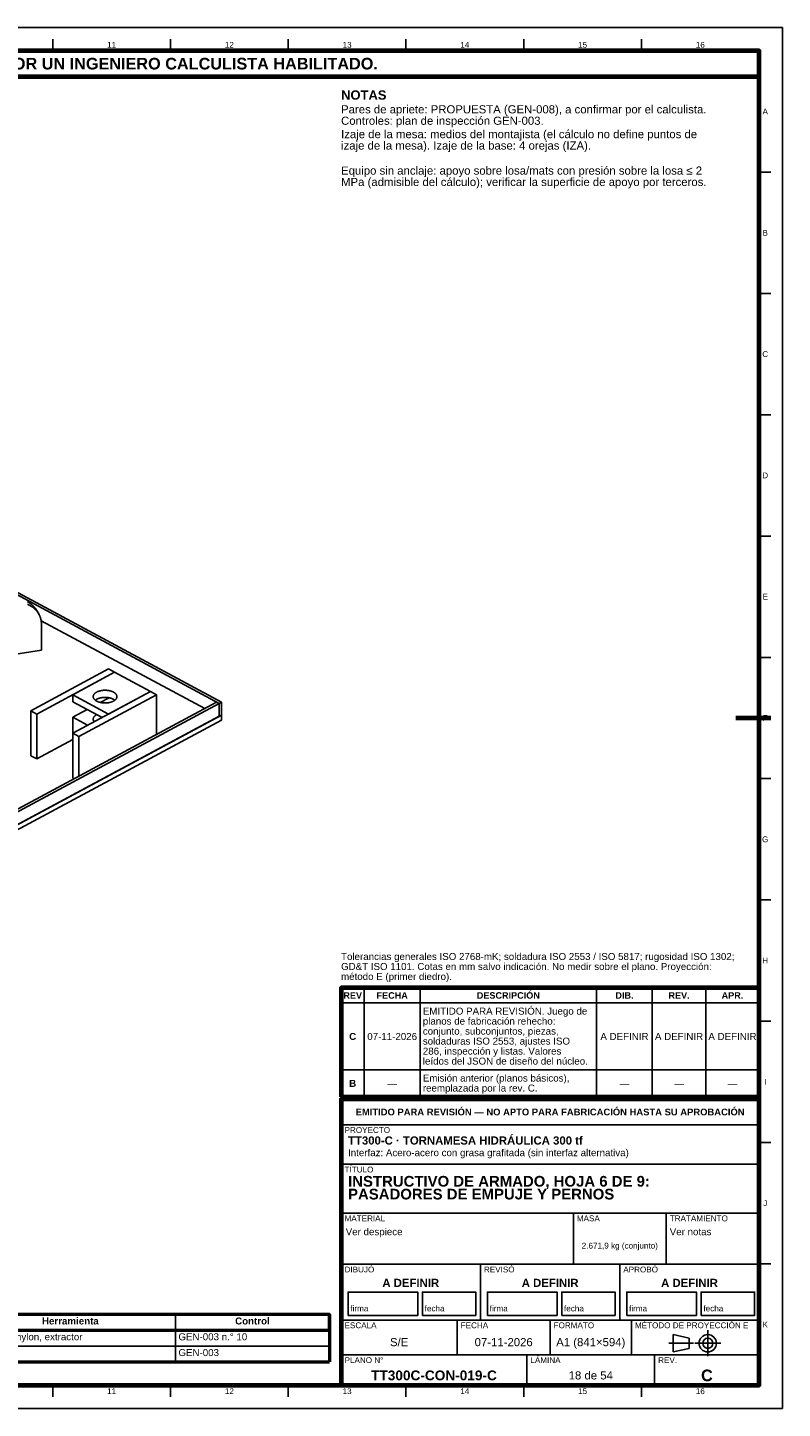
# Model space of a CAD drawing. Header units: millimetres. Extents: x 0 to 841, y 0 to 594.
# Tile 50 of 50: x 516 to 841, y 0 to 594. Entities that reach past the tile are written whole.
import ezdxf
from ezdxf.enums import TextEntityAlignment as Align

# ---------------------------------------------------------------- set-up
doc = ezdxf.new("R2010")
doc.units = ezdxf.units.MM
doc.linetypes.add('EJE', pattern=[31, 20, -4, 3, -4])
for name, color, linetype, lineweight in [('EJE', 7, 'EJE', 25), ('FINA', 7, 'CONTINUOUS', 25), ('MARCO', 7, 'CONTINUOUS', 70), ('TXT', 7, 'CONTINUOUS', 25), ('VIS', 7, 'CONTINUOUS', 50)]:
    doc.layers.add(name, color=color, linetype=linetype, lineweight=lineweight)
doc.styles.add('STD', font='LiberationSans-Regular.ttf')
doc.styles.add('STDB', font='LiberationSans-Bold.ttf')

msp = doc.modelspace()

# ---------------------------------------------------------------- linework, layer by layer
at = {"layer": 'EJE'}
for p, q in [((808.88, 22.42), (808.88, 33.58)), ((792.14, 28), (802.68, 28)), ((803.3, 28), (814.46, 28))]:
    msp.add_line(p, q, dxfattribs=at)
at = {"layer": 'FINA'}
for p, q in [((526.88, 584), (526.88, 589)), ((577.56, 584), (577.56, 589)), ((628.25, 584), (628.25, 589)), ((678.94, 584), (678.94, 589)), ((729.62, 584), (729.62, 589)), ((780.31, 584), (780.31, 589)), ((831, 531.82), (836, 531.82)), ((831, 479.64), (836, 479.64)), ((831, 427.45), (836, 427.45)), ((831, 375.27), (836, 375.27)), ((831, 323.09), (836, 323.09)), ((831, 270.91), (836, 270.91)), ((831, 218.73), (836, 218.73)), ((661, 134), (661, 180.9)), ((685, 134), (685, 180.9)), ((761, 134), (761, 180.9)), ((785, 134), (785, 180.9)), ((808, 134), (808, 180.9)), ((651, 174.4), (831, 174.4)), ((831, 166.55), (836, 166.55)), ((651, 145.6), (831, 145.6)), ((651, 134), (831, 134)), ((651, 133), (831, 133)), ((651, 122), (831, 122)), ((831, 114.36), (836, 114.36)), ((651, 105), (831, 105)), ((651, 84), (831, 84)), ((751, 62), (751, 84)), ((791, 62), (791, 84)), ((651, 62), (831, 62)), ((711, 38), (711, 62)), ((771, 38), (771, 62)), ((831, 62.18), (836, 62.18)), ((579.68, 40.4), (579.68, 20)), ((651, 38), (831, 38)), ((701, 23), (701, 38)), ((741, 23), (741, 38)), ((776, 23), (776, 38)), ((25, 33.6), (646, 33.6)), ((25, 26.8), (646, 26.8)), ((651, 23), (831, 23)), ((731, 10), (731, 23)), ((786, 10), (786, 23)), ((526.88, 10), (526.88, 5)), ((577.56, 10), (577.56, 5)), ((628.25, 10), (628.25, 5)), ((678.94, 10), (678.94, 5)), ((729.62, 10), (729.62, 5)), ((780.31, 10), (780.31, 5))]:
    msp.add_line(p, q, dxfattribs=at)
for points in [[(0, 0), (841, 0), (841, 594), (0, 594)], [(654, 40), (684, 40), (684, 50), (654, 50)], [(686, 40), (709, 40), (709, 50), (686, 50)], [(714, 40), (744, 40), (744, 50), (714, 50)], [(746, 40), (769, 40), (769, 50), (746, 50)], [(774, 40), (804, 40), (804, 50), (774, 50)], [(806, 40), (829, 40), (829, 50), (806, 50)], [(794, 24.28), (800.82, 25.83), (800.82, 30.17), (794, 31.72)]]:
    msp.add_lwpolyline(points, close=True, dxfattribs=at)
for points in [[(479.52, 368.24), (599.5, 303.82)], [(479.52, 367.13), (598.47, 303.26)], [(520.96, 341.56), (520.9, 341.66), (520.84, 341.77), (520.78, 341.87), (520.72, 341.97), (520.65, 342.08), (520.59, 342.18), (520.53, 342.28), (520.46, 342.38), (520.39, 342.48), (520.32, 342.58), (520.25, 342.67), (520.18, 342.77), (520.1, 342.86), (520.03, 342.96), (519.95, 343.05), (519.88, 343.14), (519.8, 343.23), (519.72, 343.32), (519.64, 343.41), (519.55, 343.5), (519.47, 343.59), (519.39, 343.67), (519.3, 343.76), (519.21, 343.84), (519.13, 343.92), (519.04, 344), (518.95, 344.08), (518.86, 344.16), (518.77, 344.24), (518.67, 344.32), (518.58, 344.39), (518.49, 344.47), (518.39, 344.54), (518.29, 344.61), (518.2, 344.68), (518.1, 344.75), (518, 344.82), (517.9, 344.89), (517.8, 344.95), (517.7, 345.02), (517.6, 345.08), (517.49, 345.14), (517.39, 345.2), (517.28, 345.26), (517.18, 345.32), (517.07, 345.38), (516.97, 345.44), (516.86, 345.49), (516.75, 345.55), (516.64, 345.6), (516.54, 345.65), (516.43, 345.7), (516.32, 345.75), (516.21, 345.8), (516.1, 345.84), (515.98, 345.89)], [(520.23, 342.91), (520.18, 343.02), (520.12, 343.12), (520.06, 343.23), (520, 343.33), (519.93, 343.43), (519.87, 343.53), (519.8, 343.63), (519.74, 343.73), (519.67, 343.83), (519.6, 343.93), (519.53, 344.03), (519.46, 344.12), (519.38, 344.22), (519.31, 344.31), (519.23, 344.41), (519.15, 344.5), (519.08, 344.59), (519, 344.68), (518.91, 344.77), (518.83, 344.86), (518.75, 344.94), (518.67, 345.03), (518.58, 345.11), (518.49, 345.2), (518.41, 345.28), (518.32, 345.36), (518.23, 345.44), (518.14, 345.52), (518.04, 345.6), (517.95, 345.67), (517.86, 345.75), (517.76, 345.82), (517.67, 345.9), (517.57, 345.97), (517.47, 346.04), (517.38, 346.11), (517.28, 346.18), (517.18, 346.24), (517.08, 346.31), (516.98, 346.37), (516.87, 346.44), (516.77, 346.5), (516.67, 346.56), (516.56, 346.62), (516.46, 346.68), (516.35, 346.74), (516.25, 346.79), (516.14, 346.85), (516.03, 346.9)], [(520.96, 341.56), (520.23, 342.91)], [(522.01, 337.23), (522.01, 337.35), (522.01, 337.48), (522, 337.6), (522, 337.72), (521.99, 337.84), (521.98, 337.96), (521.97, 338.08), (521.96, 338.2), (521.95, 338.32), (521.94, 338.44), (521.92, 338.56), (521.9, 338.68), (521.88, 338.8), (521.86, 338.92), (521.84, 339.04), (521.82, 339.16), (521.79, 339.28), (521.76, 339.4), (521.74, 339.52), (521.71, 339.64), (521.67, 339.75), (521.64, 339.87), (521.61, 339.99), (521.57, 340.1), (521.53, 340.22), (521.49, 340.33), (521.45, 340.45), (521.41, 340.56), (521.36, 340.67), (521.32, 340.79), (521.27, 340.9), (521.22, 341.01), (521.17, 341.12), (521.12, 341.23), (521.07, 341.34), (521.01, 341.45), (520.96, 341.56)], [(521.88, 338.85), (592.28, 301.05)], [(522.01, 326.16), (522.01, 337.23)], [(496.21, 322.2), (522.01, 326.16)], [(550.94, 318.1), (517.43, 300.11)], [(553.52, 316.72), (520, 298.72)], [(553.52, 316.72), (535.47, 307.03)], [(550.94, 318.1), (553.52, 316.72)], [(553.52, 316.72), (568.99, 308.41)], [(544.29, 306.2), (544.29, 306.32), (544.31, 306.44), (544.33, 306.56), (544.37, 306.67), (544.41, 306.78), (544.46, 306.89), (544.51, 307), (544.57, 307.1), (544.64, 307.2), (544.72, 307.3), (544.79, 307.39), (544.88, 307.47), (544.96, 307.56), (545.05, 307.64), (545.14, 307.72), (545.24, 307.79), (545.34, 307.86), (545.43, 307.93), (545.54, 307.99), (545.64, 308.05), (545.74, 308.11), (545.85, 308.17), (545.96, 308.22), (546.06, 308.28), (546.17, 308.33), (546.28, 308.37), (546.4, 308.42), (546.51, 308.46), (546.62, 308.5), (546.73, 308.54), (546.85, 308.57), (546.96, 308.61), (547.08, 308.64), (547.2, 308.67), (547.31, 308.7), (547.43, 308.73), (547.55, 308.75), (547.66, 308.78), (547.78, 308.8), (547.9, 308.82), (548.02, 308.84), (548.14, 308.86), (548.26, 308.87), (548.38, 308.88), (548.5, 308.9), (548.61, 308.91), (548.73, 308.92), (548.85, 308.92), (548.97, 308.93), (549.09, 308.94), (549.21, 308.94), (549.33, 308.94), (549.45, 308.94), (549.57, 308.94), (549.69, 308.94), (549.81, 308.93), (549.93, 308.92), (550.05, 308.92), (550.17, 308.91), (550.29, 308.9), (550.41, 308.88), (550.53, 308.87), (550.65, 308.86), (550.77, 308.84), (550.89, 308.82), (551.01, 308.8), (551.12, 308.78), (551.24, 308.75), (551.36, 308.73), (551.48, 308.7), (551.59, 308.67), (551.71, 308.64), (551.82, 308.61), (551.94, 308.57), (552.05, 308.54), (552.17, 308.5), (552.28, 308.46), (552.39, 308.42), (552.5, 308.37), (552.62, 308.33), (552.72, 308.28), (552.83, 308.22), (552.94, 308.17), (553.05, 308.11), (553.15, 308.05), (553.25, 307.99), (553.35, 307.93), (553.45, 307.86), (553.55, 307.79), (553.65, 307.72), (553.74, 307.64), (553.83, 307.56), (553.91, 307.47), (553.99, 307.39), (554.07, 307.3), (554.15, 307.2), (554.21, 307.1), (554.28, 307), (554.33, 306.89), (554.38, 306.78), (554.42, 306.67), (554.46, 306.56), (554.48, 306.44), (554.49, 306.32), (554.5, 306.2)], [(335.5, 163.18), (597.44, 303.82)], [(336.53, 162.63), (598.47, 303.26)], [(568.99, 308.41), (535.47, 290.42)], [(535.47, 303.95), (535.47, 307.03)], [(535.47, 307.03), (550.94, 298.72)], [(535.47, 303.95), (548.08, 297.19)], [(571.57, 307.03), (538.05, 289.04)], [(545.78, 304.26), (545.68, 304.32), (545.57, 304.38), (545.47, 304.45), (545.37, 304.52), (545.27, 304.59), (545.17, 304.66), (545.08, 304.74), (544.98, 304.82), (544.9, 304.9), (544.81, 304.99), (544.73, 305.08), (544.66, 305.18), (544.58, 305.28), (544.52, 305.38), (544.46, 305.49), (544.41, 305.6), (544.37, 305.72), (544.33, 305.84), (544.31, 305.96), (544.29, 306.08), (544.29, 306.2)], [(545.17, 304.66), (545.27, 304.73), (545.36, 304.8), (545.46, 304.87), (545.57, 304.94), (545.67, 305), (545.78, 305.06), (545.88, 305.11), (545.99, 305.17), (546.1, 305.22), (546.21, 305.27), (546.32, 305.31), (546.43, 305.36), (546.55, 305.4), (546.66, 305.44), (546.78, 305.48), (546.89, 305.51), (547.01, 305.55), (547.12, 305.58), (547.24, 305.61), (547.36, 305.64), (547.48, 305.66), (547.59, 305.69), (547.71, 305.71), (547.83, 305.73), (547.95, 305.75), (548.07, 305.77), (548.19, 305.79), (548.31, 305.8), (548.43, 305.81), (548.55, 305.83), (548.67, 305.84), (548.79, 305.84), (548.91, 305.85), (549.03, 305.86), (549.15, 305.86), (549.27, 305.86), (549.39, 305.86), (549.52, 305.86), (549.64, 305.86), (549.76, 305.86), (549.88, 305.85), (550, 305.84), (550.12, 305.84), (550.24, 305.83), (550.36, 305.81), (550.48, 305.8), (550.6, 305.79), (550.72, 305.77), (550.84, 305.75), (550.96, 305.73), (551.08, 305.71), (551.19, 305.69), (551.31, 305.66), (551.43, 305.64), (551.55, 305.61), (551.66, 305.58), (551.78, 305.55), (551.9, 305.51), (552.01, 305.48), (552.13, 305.44), (552.24, 305.4), (552.35, 305.36), (552.47, 305.31), (552.58, 305.27), (552.69, 305.22), (552.8, 305.17), (552.91, 305.11), (553.01, 305.06), (553.12, 305), (553.22, 304.94), (553.32, 304.87), (553.43, 304.8), (553.52, 304.73), (553.62, 304.66)], [(554.5, 306.2), (554.49, 306.08), (554.48, 305.96), (554.45, 305.84), (554.42, 305.72), (554.38, 305.61), (554.33, 305.5), (554.27, 305.39), (554.21, 305.29), (554.14, 305.19), (554.07, 305.1), (553.99, 305), (553.9, 304.92), (553.82, 304.83), (553.73, 304.75), (553.64, 304.67), (553.54, 304.6), (553.44, 304.53), (553.34, 304.46), (553.24, 304.4), (553.14, 304.33), (553.03, 304.28), (552.92, 304.22), (552.82, 304.17), (552.71, 304.11), (552.6, 304.06), (552.48, 304.02), (552.37, 303.97), (552.26, 303.93), (552.14, 303.89), (552.03, 303.85), (551.91, 303.82), (551.8, 303.78), (551.68, 303.75), (551.56, 303.72), (551.45, 303.69), (551.33, 303.66), (551.21, 303.64), (551.09, 303.61), (550.97, 303.59), (550.85, 303.57), (550.73, 303.55), (550.61, 303.54), (550.49, 303.52), (550.37, 303.51), (550.25, 303.5), (550.13, 303.49), (550.01, 303.48), (549.89, 303.47), (549.77, 303.47), (549.65, 303.46), (549.53, 303.46), (549.41, 303.46), (549.29, 303.46), (549.17, 303.46), (549.05, 303.47), (548.93, 303.47), (548.81, 303.48), (548.68, 303.49), (548.56, 303.5), (548.44, 303.51), (548.32, 303.52), (548.2, 303.53), (548.08, 303.55), (547.96, 303.57), (547.84, 303.59), (547.73, 303.61), (547.61, 303.63), (547.49, 303.66), (547.37, 303.68), (547.25, 303.71), (547.14, 303.74), (547.02, 303.77), (546.9, 303.81), (546.79, 303.84), (546.67, 303.88), (546.56, 303.92), (546.45, 303.96), (546.33, 304.01), (546.22, 304.05), (546.11, 304.1), (546, 304.15), (545.89, 304.21), (545.78, 304.26)], [(551.11, 305.7), (547.35, 303.69)], [(568.99, 308.41), (550.94, 298.72)], [(568.99, 308.41), (571.57, 307.03)], [(571.57, 289.93), (571.57, 307.03)], [(597.44, 303.82), (598.47, 303.26)], [(598.47, 303.26), (599.5, 303.82)], [(598.47, 297.73), (598.47, 303.26)], [(598.47, 297.73), (598.47, 303.26)], [(599.5, 298.28), (599.5, 303.82)], [(335.5, 156.54), (599.5, 298.28)], [(336.53, 157.09), (598.47, 297.73)], [(517.43, 280.79), (517.43, 300.11)], [(517.43, 300.11), (520, 298.72)], [(520, 279.41), (520, 298.72)], [(541.66, 300.63), (535.47, 297.31)], [(535.47, 290.42), (535.47, 297.31)], [(535.47, 297.31), (541.89, 293.86)], [(544.29, 296.48), (544.29, 296.6), (544.31, 296.72), (544.33, 296.84), (544.37, 296.96), (544.41, 297.07), (544.46, 297.19), (544.52, 297.29), (544.58, 297.4), (544.66, 297.5), (544.73, 297.59), (544.81, 297.69), (544.9, 297.77), (544.98, 297.86), (545.08, 297.94), (545.17, 298.02), (545.27, 298.09), (545.37, 298.16), (545.47, 298.23), (545.57, 298.3), (545.68, 298.36), (545.78, 298.42)], [(598.47, 297.73), (599.5, 298.28)], [(599.5, 296.07), (599.5, 298.28)], [(335.5, 154.33), (599.5, 296.07)], [(544.72, 295.38), (544.64, 295.48), (544.57, 295.58), (544.51, 295.68), (544.46, 295.78), (544.41, 295.89), (544.37, 296.01), (544.33, 296.12), (544.31, 296.24), (544.29, 296.36), (544.29, 296.48)], [(535.47, 287.71), (520, 279.41)], [(535.47, 271.1), (535.47, 290.42)], [(535.47, 290.42), (538.05, 289.04)], [(538.05, 271.93), (538.05, 289.04)], [(517.43, 280.79), (520, 279.41)], [(535.47, 271.1), (535.99, 270.83)]]:
    msp.add_lwpolyline(points, dxfattribs=at)
for radius in [3.72, 2.17]:
    msp.add_circle((808.88, 28), radius, dxfattribs=at)
at = {"layer": 'MARCO'}
msp.add_line((836, 297), (821, 297), dxfattribs=at)
for points in [[(20, 10), (831, 10), (831, 584), (20, 584)], [(20, 573), (831, 573), (831, 584), (20, 584)], [(651, 134), (831, 134), (831, 180.9), (651, 180.9)], [(651, 10), (831, 10), (831, 133), (651, 133)]]:
    msp.add_lwpolyline(points, close=True, dxfattribs=at)
at = {"layer": 'VIS'}
for p in [(646, 40.4), (25, 20)]:
    msp.add_line(p, (646, 20), dxfattribs=at)
msp.add_lwpolyline([(25, 33.6), (646, 33.6), (646, 40.4), (25, 40.4)], close=True, dxfattribs=at)

# ---------------------------------------------------------------- texts
at = {"layer": 'TXT'}
for s, height, style, p in [('ESTOS PLANOS NO SON VÁLIDOS PARA FABRICACIÓN HASTA SU REVISIÓN Y APROBACIÓN POR UN INGENIERO CALCULISTA HABILITADO.', 5, 'STDB', (425.5, 578.5)), ('11', 2.5, 'STD', (552.22, 586.6)), ('12', 2.5, 'STD', (602.91, 586.6)), ('13', 2.5, 'STD', (653.59, 586.6)), ('14', 2.5, 'STD', (704.28, 586.6)), ('15', 2.5, 'STD', (754.97, 586.6)), ('16', 2.5, 'STD', (805.66, 586.6)), ('A', 2.5, 'STD', (833.6, 557.91)), ('B', 2.5, 'STD', (833.6, 505.73)), ('C', 2.5, 'STD', (833.6, 453.55)), ('D', 2.5, 'STD', (833.6, 401.36)), ('E', 2.5, 'STD', (833.6, 349.18)), ('F', 2.5, 'STD', (833.6, 297)), ('G', 2.5, 'STD', (833.6, 244.82)), ('H', 2.5, 'STD', (833.6, 192.64)), ('REV', 2.8, 'STDB', (656, 177.65)), ('FECHA', 2.8, 'STDB', (673, 177.65)), ('DESCRIPCIÓN', 2.8, 'STDB', (723, 177.65)), ('DIB.', 2.8, 'STDB', (773, 177.65)), ('REV.', 2.8, 'STDB', (796.5, 177.65)), ('APR.', 2.8, 'STDB', (819.5, 177.65)), ('C', 3, 'STDB', (656, 160)), ('07-11-2026', 3, 'STD', (673, 160)), ('A DEFINIR', 3, 'STD', (773, 160)), ('A DEFINIR', 3, 'STD', (796.5, 160)), ('A DEFINIR', 3, 'STD', (819.5, 160)), ('B', 3, 'STDB', (656, 139.8)), ('—', 3, 'STD', (673, 139.8)), ('—', 3, 'STD', (773, 139.8)), ('—', 3, 'STD', (796.5, 139.8)), ('—', 3, 'STD', (819.5, 139.8)), ('I', 2.5, 'STD', (833.6, 140.45)), ('EMITIDO PARA REVISIÓN — NO APTO PARA FABRICACIÓN HASTA SU APROBACIÓN', 2.9, 'STDB', (741, 127.5)), ('J', 2.5, 'STD', (833.6, 88.27)), ('2.671,9 kg (conjunto)', 2.5, 'STD', (771, 70)), ('A DEFINIR', 3.5, 'STDB', (681, 54)), ('A DEFINIR', 3.5, 'STDB', (741, 54)), ('A DEFINIR', 3.5, 'STDB', (801, 54)), ('Herramienta', 3, 'STDB', (534.46, 37.6)), ('Control', 3, 'STDB', (612.84, 37.6)), ('K', 2.5, 'STD', (833.6, 36.09)), ('S/E', 3.5, 'STD', (676, 28.5)), ('07-11-2026', 3.5, 'STD', (721, 28.5)), ('A1 (841×594)', 3.5, 'STD', (758.5, 28.5)), ('TT300C-CON-019-C', 4.2, 'STDB', (691, 14.2)), ('18 de 54', 3.5, 'STD', (758.5, 14.2)), ('C', 5, 'STDB', (808.5, 14.2)), ('11', 2.5, 'STD', (552.22, 7.4)), ('12', 2.5, 'STD', (602.91, 7.4)), ('13', 2.5, 'STD', (653.59, 7.4)), ('14', 2.5, 'STD', (704.28, 7.4)), ('15', 2.5, 'STD', (754.97, 7.4)), ('16', 2.5, 'STD', (805.66, 7.4))]:
    msp.add_text(s, height=height, dxfattribs=dict(at, style=style)).set_placement(p, align=Align.MIDDLE_CENTER)
for s, height, style, p in [('NOTAS', 4, 'STDB', (651, 567)), ('Pares de apriete: PROPUESTA (GEN-008), a confirmar por el calculista.', 3.5, 'STD', (651, 560.6)), ('Controles: plan de inspección GEN-003.', 3.5, 'STD', (651, 555.7)), ('Izaje de la mesa: medios del montajista (el cálculo no define puntos de', 3.5, 'STD', (651, 549.93)), ('izaje de la mesa). Izaje de la base: 4 orejas (IZA).', 3.5, 'STD', (651, 545.03)), ('Equipo sin anclaje: apoyo sobre losa/mats con presión sobre la losa ≤ 2', 3.5, 'STD', (651, 534.25)), ('MPa (admisible del cálculo); verificar la superficie de apoyo por terceros.', 3.5, 'STD', (651, 529.35)), ('EMITIDO PARA REVISIÓN. Juego de', 3, 'STD', (686.2, 172.4)), ('planos de fabricación rehecho:', 3, 'STD', (686.2, 168.1)), ('conjunto, subconjuntos, piezas,', 3, 'STD', (686.2, 163.8)), ('soldaduras ISO 2553, ajustes ISO', 3, 'STD', (686.2, 159.5)), ('286, inspección y listas. Valores', 3, 'STD', (686.2, 155.2)), ('leídos del JSON de diseño del núcleo.', 3, 'STD', (686.2, 150.9)), ('Emisión anterior (planos básicos),', 3, 'STD', (686.2, 143.6)), ('reemplazada por la rev. C.', 3, 'STD', (686.2, 139.3)), ('PROYECTO', 2.5, 'STD', (652.5, 121)), ('TT300-C · TORNAMESA HIDRÁULICA 300 tf', 3.5, 'STDB', (654, 117)), ('Interfaz: Acero-acero con grasa grafitada (sin interfaz alternativa)', 3, 'STD', (654, 111.5)), ('TÍTULO', 2.5, 'STD', (652.5, 104)), ('INSTRUCTIVO DE ARMADO, HOJA 6 DE 9:', 4.6, 'STDB', (654, 100)), ('PASADORES DE EMPUJE Y PERNOS', 4.6, 'STDB', (654, 94.48)), ('MATERIAL', 2.5, 'STD', (652.5, 83)), ('Ver despiece', 3, 'STD', (653, 77.5)), ('MASA', 2.5, 'STD', (752.5, 83)), ('Ver notas', 3, 'STD', (792.5, 77.5)), ('TRATAMIENTO', 2.5, 'STD', (792.5, 83)), ('DIBUJÓ', 2.5, 'STD', (652.5, 61)), ('REVISÓ', 2.5, 'STD', (712.5, 61)), ('APROBÓ', 2.5, 'STD', (772.5, 61)), ('ESCALA', 2.5, 'STD', (652.5, 37)), ('FECHA', 2.5, 'STD', (702.5, 37)), ('FORMATO', 2.5, 'STD', (742.5, 37)), ('MÉTODO DE PROYECCIÓN E', 2.5, 'STD', (777.5, 37)), ('PLANO N°', 2.5, 'STD', (652.5, 22)), ('LÁMINA', 2.5, 'STD', (732.5, 22)), ('REV.', 2.5, 'STD', (787.5, 22))]:
    msp.add_text(s, height=height, dxfattribs=dict(at, style=style)).set_placement(p, align=Align.TOP_LEFT)
at = {"layer": 'TXT', "style": 'STD'}
for s, height, p in [('Tolerancias generales ISO 2768-mK; soldadura ISO 2553 / ISO 5817; rugosidad ISO 1302;', 3, (651, 192)), ('GD&T ISO 1101. Cotas en mm salvo indicación. No medir sobre el plano. Proyección:', 3, (651, 187.7)), ('método E (primer diedro).', 3, (651, 183.4)), ('firma', 2.5, (655, 41)), ('fecha', 2.5, (687, 41)), ('firma', 2.5, (715, 41)), ('fecha', 2.5, (747, 41)), ('firma', 2.5, (775, 41)), ('fecha', 2.5, (807, 41))]:
    msp.add_text(s, height=height, dxfattribs=at).set_placement(p, align=Align.BOTTOM_LEFT)
for s, p in [('Martillo de nylon, extractor', (490.54, 30.8)), ('GEN-003 n.° 10', (580.98, 30.8)), ('GEN-003', (580.98, 24))]:
    msp.add_text(s, height=3, dxfattribs=at).set_placement(p, align=Align.MIDDLE_LEFT)

doc.saveas('drawing.dxf')
